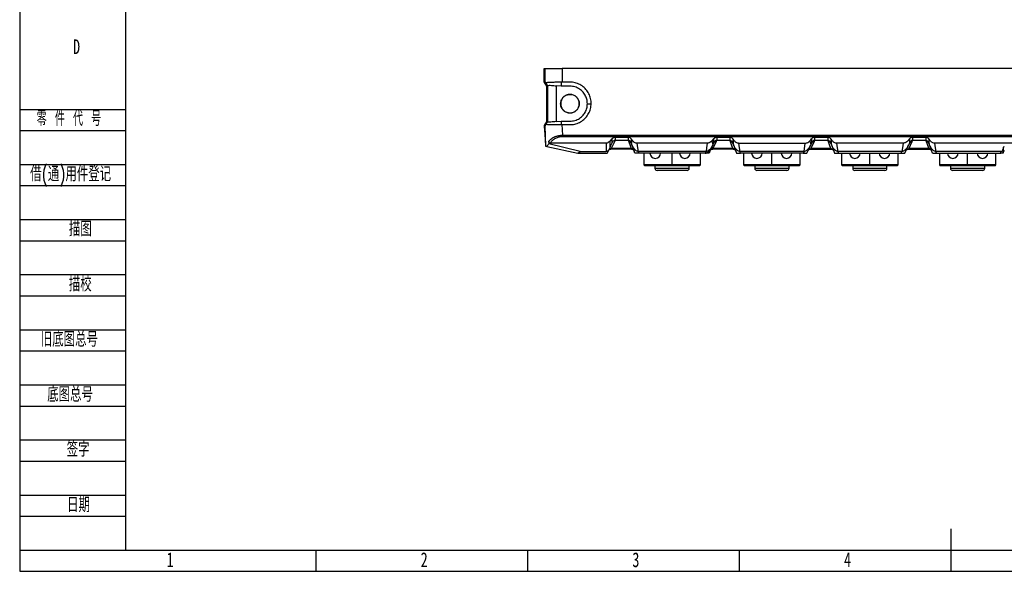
# Model space of a CAD drawing. Header units: millimetres. Extents: x 0 to 1380, y 0 to 297.
# Tile 47 of 60: x 960 to 1193, y 0 to 130. Entities that reach past the tile are written whole.
import ezdxf

# ---------------------------------------------------------------- set-up
doc = ezdxf.new("R2010")
doc.units = ezdxf.units.MM
for name, color, linetype in [('10', 7, 'Continuous'), ('5', 7, 'Continuous'), ('9', 7, 'Continuous')]:
    doc.layers.add(name, color=color, linetype=linetype)
doc.styles.add('SLDTEXTSTYLE0', font='TXT', dxfattribs={"width": 0.7, "bigfont": 'bigfont'})
doc.styles.add('SLDTEXTSTYLE2', font='TXT', dxfattribs={"width": 0.614286, "bigfont": 'bigfont'})
doc.styles.add('SLDTEXTSTYLE4', font='TXT', dxfattribs={"width": 0.7})

msp = doc.modelspace()

# ---------------------------------------------------------------- linework, layer by layer
at = {"color": 7, "linetype": 'Continuous', "lineweight": 25}
for p, q in [((1084.29, 115.47), (1084.29, 118.68)), ((1084.29, 118.68), (1084.53, 118.68)), ((1084.53, 115.53), (1084.53, 118.68)), ((1084.53, 118.68), (1088.53, 118.68)), ((1088.53, 118.68), (1088.53, 115.42)), ((1240.06, 118.68), (1088.53, 118.68)), ((1084.91, 114.47), (1084.29, 115.47)), ((1084.91, 114.47), (1085.14, 114.53)), ((1084.91, 106.21), (1084.91, 114.47)), ((1085.14, 106.15), (1085.14, 114.53)), ((1088.29, 114.46), (1087.14, 114.54)), ((1087.14, 114.54), (1087.14, 106.14)), ((1088.29, 115.42), (1088.29, 114.46)), ((1084.91, 106.21), (1084.29, 105.21)), ((1084.29, 105.21), (1084.32, 104.57)), ((1084.69, 100.3), (1084.52, 105.15)), ((1085.14, 106.15), (1084.91, 106.21)), ((1087.14, 106.14), (1088.29, 106.22)), ((1088.29, 106.22), (1088.29, 105.4)), ((1088.51, 105.4), (1088.6, 102.9)), ((1084.32, 104.57), (1084.45, 104.57)), ((1084.5, 103.59), (1084.58, 101.33)), ((1084.5, 103.59), (1084.58, 101.33)), ((1088.6, 102.9), (1239.99, 102.9)), ((1088.6, 102.55), (1088.6, 102.9)), ((1239.99, 102.55), (1088.6, 102.55)), ((1104.16, 102.4), (1101.05, 102.4)), ((1101.05, 102.4), (1101.05, 101.68)), ((1128.18, 102.4), (1125.06, 102.4)), ((1128.18, 102.4), (1128.18, 101.68)), ((1151.31, 102.4), (1148.19, 102.4)), ((1148.19, 102.4), (1148.19, 101.68)), ((1151.31, 102.4), (1151.31, 101.68)), ((1174.45, 102.4), (1171.33, 102.4)), ((1171.33, 102.4), (1171.33, 101.68)), ((1174.45, 102.4), (1174.45, 101.68)), ((1084.63, 100.31), (1084.69, 100.3)), ((1084.63, 100.31), (1084.63, 100.31)), ((1084.96, 100.24), (1092.29, 98.68)), ((1092.81, 99.08), (1085.38, 100.85)), ((1098.79, 101.02), (1085.74, 101.02)), ((1098.94, 101.02), (1098.79, 101.02)), ((1100.3, 102.06), (1099.79, 101.47)), ((1100.3, 102.06), (1100.3, 101.03)), ((1104.17, 101.68), (1101.05, 101.68)), ((1105.11, 100.46), (1104.95, 100.86)), ((1122.84, 101.02), (1106.21, 101.02)), ((1124.32, 102.06), (1123.9, 101.58)), ((1128.93, 102.01), (1128.93, 100.94)), ((1130.23, 101.02), (1138.1, 101.02)), ((1145.68, 99.08), (1145.97, 101.02)), ((1147.03, 101.58), (1147.27, 100.66)), ((1147.45, 101.03), (1147.28, 100.65)), ((1147.45, 102.06), (1147.45, 101.03)), ((1151.31, 101.68), (1148.19, 101.68)), ((1152.06, 102.01), (1152.06, 100.94)), ((1169.11, 101.02), (1153.36, 101.02)), ((1170.58, 102.06), (1170.17, 101.58)), ((1174.45, 101.68), (1171.33, 101.68)), ((1175.2, 102.01), (1175.2, 100.94)), ((1202.98, 101.02), (1176.49, 101.02)), ((1092.29, 98.68), (1092.81, 99.08)), ((1092.29, 98.68), (1099.22, 98.68)), ((1092.81, 99.08), (1098.79, 99.08)), ((1098.79, 99.08), (1098.95, 99.08)), ((1099.45, 99.17), (1099.22, 98.68)), ((1099.25, 98.68), (1099.22, 98.68)), ((1099.25, 98.68), (1099.25, 98.74)), ((1099.4, 99.07), (1099.47, 99.22)), ((1099.4, 99.07), (1099.4, 99.07)), ((1099.78, 99.89), (1099.45, 99.17)), ((1099.47, 99.22), (1099.59, 99.41)), ((1104.9, 99.65), (1100.09, 99.65)), ((1104.86, 99.73), (1100.15, 99.73)), ((1104.9, 99.66), (1104.9, 99.65)), ((1114.52, 99.08), (1106.53, 99.08)), ((1122.36, 98.68), (1106.67, 98.68)), ((1107.85, 98.68), (1107.85, 95.88)), ((1122.55, 99.08), (1114.52, 99.08)), ((1121.2, 95.88), (1121.2, 98.68)), ((1123.48, 99.22), (1123.6, 99.4)), ((1128.92, 99.65), (1124.11, 99.65)), ((1128.87, 99.73), (1124.16, 99.73)), ((1128.92, 99.65), (1128.91, 99.66)), ((1128.92, 99.65), (1129.12, 99.61)), ((1129.37, 99.44), (1129.57, 99.15)), ((1129.57, 99.15), (1129.61, 99.03)), ((1138.1, 99.08), (1130.54, 99.08)), ((1138.1, 98.68), (1130.68, 98.68)), ((1131.42, 98.68), (1131.42, 95.88)), ((1145.68, 99.08), (1138.1, 99.08)), ((1145.49, 98.68), (1138.1, 98.68)), ((1144.77, 95.88), (1144.77, 98.68)), ((1147.24, 99.65), (1152.05, 99.65)), ((1152.01, 99.73), (1147.3, 99.73)), ((1152.05, 99.65), (1152.05, 99.66)), ((1161.23, 99.08), (1153.67, 99.08)), ((1153.82, 98.68), (1168.63, 98.68)), ((1154.56, 98.68), (1154.56, 95.88)), ((1168.82, 99.08), (1161.23, 99.08)), ((1167.91, 95.88), (1167.91, 98.68)), ((1170.38, 99.65), (1175.19, 99.65)), ((1175.14, 99.73), (1170.43, 99.73)), ((1175.18, 99.66), (1175.19, 99.65)), ((1176.95, 98.68), (1176.81, 99.08)), ((1192.19, 99.08), (1176.81, 99.08)), ((1176.95, 98.68), (1192.19, 98.68)), ((1177.66, 98.68), (1177.66, 95.88)), ((1191.01, 95.88), (1191.01, 98.68)), ((1192.19, 98.68), (1192.19, 99.08)), ((1192.69, 98.68), (1192.19, 98.68)), ((1192.69, 99.8), (1192.69, 99.71)), ((1192.69, 99.71), (1192.69, 98.68)), ((1107.85, 95.88), (1108.05, 95.68)), ((1114.52, 95.88), (1107.85, 95.88)), ((1114.52, 95.68), (1108.05, 95.68)), ((1110.47, 95.68), (1110.47, 95.08)), ((1121.2, 95.88), (1114.52, 95.88)), ((1114.52, 95.68), (1114.52, 95.88)), ((1121, 95.68), (1114.52, 95.68)), ((1118.57, 95.08), (1118.57, 95.68)), ((1121, 95.68), (1121.2, 95.88)), ((1131.42, 95.88), (1131.62, 95.68)), ((1138.1, 95.88), (1131.42, 95.88)), ((1138.1, 95.68), (1131.62, 95.68)), ((1134.05, 95.68), (1134.05, 95.08)), ((1144.77, 95.88), (1138.1, 95.88)), ((1138.1, 95.68), (1138.1, 95.88)), ((1144.57, 95.68), (1138.1, 95.68)), ((1142.15, 95.08), (1142.15, 95.68)), ((1144.57, 95.68), (1144.77, 95.88)), ((1154.56, 95.88), (1154.76, 95.68)), ((1161.23, 95.88), (1154.56, 95.88)), ((1161.23, 95.68), (1154.76, 95.68)), ((1157.18, 95.68), (1157.18, 95.08)), ((1167.91, 95.88), (1161.23, 95.88)), ((1161.23, 95.88), (1161.23, 95.68)), ((1167.71, 95.68), (1161.23, 95.68)), ((1165.28, 95.08), (1165.28, 95.68)), ((1167.71, 95.68), (1167.91, 95.88)), ((1177.66, 95.88), (1177.86, 95.68)), ((1184.33, 95.88), (1177.66, 95.88)), ((1184.33, 95.68), (1177.86, 95.68)), ((1180.28, 95.68), (1180.28, 95.08)), ((1191.01, 95.88), (1184.33, 95.88)), ((1184.33, 95.68), (1184.33, 95.88)), ((1190.81, 95.68), (1184.33, 95.68)), ((1188.38, 95.08), (1188.38, 95.68)), ((1190.81, 95.68), (1191.01, 95.88)), ((1114.52, 94.58), (1110.97, 94.58)), ((1117.39, 95.08), (1114.52, 95.08)), ((1118.07, 94.58), (1114.52, 94.58)), ((1138.1, 94.58), (1134.55, 94.58)), ((1140.96, 95.08), (1138.1, 95.08)), ((1141.65, 94.58), (1138.1, 94.58)), ((1161.23, 94.58), (1157.68, 94.58)), ((1164.1, 95.08), (1161.23, 95.08)), ((1164.78, 94.58), (1161.23, 94.58)), ((1184.33, 94.58), (1180.78, 94.58)), ((1187.2, 95.08), (1184.33, 95.08)), ((1187.88, 94.58), (1184.33, 94.58))]:
    msp.add_line(p, q, dxfattribs=at)
at = {"color": 8, "linetype": 'Continuous', "lineweight": 25}
for p, q in [((1084.5, 103.59), (1084.5, 103.59)), ((1084.58, 101.33), (1084.58, 101.33)), ((1114.52, 95.88), (1114.52, 98.68)), ((1138.1, 95.88), (1138.1, 98.68)), ((1161.23, 95.88), (1161.23, 98.68)), ((1184.33, 95.88), (1184.33, 98.68)), ((1114.52, 95.08), (1110.47, 95.08)), ((1118.57, 95.08), (1117.39, 95.08)), ((1138.1, 95.08), (1134.05, 95.08)), ((1142.15, 95.08), (1140.96, 95.08)), ((1161.23, 95.08), (1157.18, 95.08)), ((1165.28, 95.08), (1164.1, 95.08)), ((1184.33, 95.08), (1180.28, 95.08)), ((1188.38, 95.08), (1187.2, 95.08))]:
    msp.add_line(p, q, dxfattribs=at)
at = {"color": 7, "linetype": 'Continuous', "lineweight": 25, "flags": 128}
for points in [[(1084.29, 115.47), (1084.43, 115.5), (1084.53, 115.53)], [(1094.52, 110.34), (1095.02, 110.34), (1095.41, 110.34)], [(1084.52, 105.15), (1084.4, 105.19), (1084.29, 105.21)], [(1104.16, 102.4), (1104.16, 102), (1104.17, 101.68)], [(1125.06, 102.4), (1125.06, 102), (1125.06, 101.68)], [(1084.96, 100.24), (1084.82, 100.27), (1084.73, 100.29), (1084.69, 100.3)], [(1098.94, 101.02), (1098.94, 99.93), (1098.95, 99.08)], [(1099.79, 101.47), (1099.78, 100.58), (1099.78, 99.89)], [(1100.3, 101.03), (1100.01, 100.39), (1099.78, 99.89)], [(1101.05, 101.68), (1100.55, 100.59), (1100.15, 99.73)], [(1104.17, 101.68), (1104.23, 101.5), (1104.28, 101.36)], [(1104.28, 101.36), (1104.61, 100.45), (1104.86, 99.73)], [(1104.92, 102.01), (1104.91, 101.42), (1104.91, 100.96)], [(1104.95, 100.86), (1104.93, 101.5), (1104.92, 102.01)], [(1105, 100.71), (1104.97, 100.79), (1104.95, 100.86)], [(1105.72, 98.68), (1105.32, 99.82), (1105, 100.71)], [(1106.21, 101.02), (1106.39, 99.93), (1106.53, 99.08)], [(1122.84, 101.02), (1122.67, 99.93), (1122.55, 99.08)], [(1124.14, 100.65), (1123.89, 100.1), (1123.69, 99.66)], [(1123.9, 101.58), (1124.04, 101.06), (1124.14, 100.65)], [(1124.32, 101.05), (1124.22, 100.83), (1124.14, 100.65)], [(1124.91, 101.36), (1124.49, 100.45), (1124.16, 99.73)], [(1124.32, 102.06), (1124.32, 101.49), (1124.32, 101.05)], [(1125.06, 101.68), (1124.97, 101.5), (1124.91, 101.36)], [(1128.18, 101.68), (1126.43, 101.68), (1125.06, 101.68)], [(1128.29, 101.36), (1128.23, 101.54), (1128.18, 101.68)], [(1128.87, 99.73), (1128.55, 100.64), (1128.29, 101.36)], [(1128.96, 100.86), (1128.94, 101.5), (1128.93, 102.01)], [(1128.96, 100.86), (1129.4, 99.64), (1129.74, 98.68)], [(1130.23, 101.02), (1130.4, 99.93), (1130.54, 99.08)], [(1138.1, 101.02), (1142.51, 101.02), (1145.97, 101.02)], [(1146.37, 98.68), (1146.88, 99.79), (1147.28, 100.66)], [(1147.03, 101.58), (1147.27, 101.85), (1147.45, 102.06)], [(1148.05, 101.36), (1147.63, 100.45), (1147.3, 99.73)], [(1148.19, 101.68), (1148.11, 101.5), (1148.05, 101.36)], [(1151.43, 101.36), (1151.36, 101.54), (1151.31, 101.68)], [(1152.01, 99.73), (1151.68, 100.64), (1151.43, 101.36)], [(1152.09, 100.86), (1152.08, 101.5), (1152.06, 102.01)], [(1152.09, 100.86), (1152.53, 99.64), (1152.87, 98.68)], [(1153.36, 101.02), (1153.54, 99.93), (1153.67, 99.08)], [(1169.11, 101.02), (1168.94, 99.93), (1168.82, 99.08)], [(1169.96, 99.66), (1170.21, 100.22), (1170.41, 100.65)], [(1170.58, 101.03), (1170.49, 100.82), (1170.41, 100.65)], [(1171.18, 101.36), (1170.76, 100.45), (1170.43, 99.73)], [(1170.58, 101.81), (1170.58, 101.38), (1170.58, 101.03)], [(1171.33, 101.68), (1171.25, 101.5), (1171.18, 101.36)], [(1174.45, 101.68), (1174.83, 100.59), (1175.14, 99.73)], [(1176.01, 98.68), (1175.57, 99.9), (1175.23, 100.86)], [(1176.49, 101.02), (1176.67, 99.93), (1176.81, 99.08)], [(1106.53, 99.08), (1106.61, 98.86), (1106.67, 98.68)], [(1122.55, 99.08), (1122.44, 98.86), (1122.36, 98.68)], [(1123.69, 99.66), (1123.43, 99.11), (1123.24, 98.68)], [(1130.68, 98.68), (1130.6, 98.9), (1130.54, 99.08)], [(1145.68, 99.08), (1145.57, 98.86), (1145.49, 98.68)], [(1153.67, 99.08), (1153.75, 98.86), (1153.82, 98.68)], [(1168.63, 98.68), (1168.73, 98.9), (1168.82, 99.08)], [(1168.63, 98.68), (1168.63, 98.68), (1168.63, 98.68)], [(1169.5, 98.68), (1169.76, 99.23), (1169.96, 99.66)]]:
    msp.add_lwpolyline(points, dxfattribs=at)
at = {"color": 7, "linetype": 'Continuous', "lineweight": 25}
for centre, radius, start, end in [((1193.03, 99.83), 0.346, 97.4096, 185.8623), ((1110.55, 98.68), 1.25, 180, 270), ((1110.55, 98.68), 1.25, 270, 0), ((1117.55, 98.68), 1.25, 180, 270), ((1117.55, 98.68), 1.25, 270, 0), ((1134.56, 98.68), 1.25, 180, 270), ((1134.56, 98.68), 1.25, 270, 0), ((1141.56, 98.68), 1.25, 180, 270), ((1141.56, 98.68), 1.25, 270, 0), ((1157.7, 98.68), 1.25, 180, 270), ((1157.7, 98.68), 1.25, 270, 0), ((1164.7, 98.68), 1.25, 180, 270), ((1164.7, 98.68), 1.25, 270, 0), ((1180.83, 98.68), 1.25, 180, 270), ((1180.83, 98.68), 1.25, 270, 0), ((1187.83, 98.68), 1.25, 180, 270), ((1187.83, 98.68), 1.25, 270, 0), ((1110.97, 95.08), 0.5, 180, 270), ((1118.07, 95.08), 0.5, 270, 0), ((1134.55, 95.08), 0.5, 180, 270), ((1141.65, 95.08), 0.5, 270, 0), ((1157.68, 95.08), 0.5, 180, 270), ((1164.78, 95.08), 0.5, 270, 0), ((1180.78, 95.08), 0.5, 180, 270), ((1187.88, 95.08), 0.5, 270, 0)]:
    msp.add_arc(centre, radius, start, end, dxfattribs=at)
for centre, major_axis, ratio, start_param, end_param in [((1088.52, 109.06), (-4, 6.47), 0.009188, 5.98979, 6.28058), ((1088.32, 111.28), (3.79, 6.13), 0.009692, 3.144534, 3.479925), ((1084.48, 103.57), (-0.035, 1), 0.017444, 4.729233, 6.282576), ((1084.48, 103.57), (-0.035, 1), 0.017444, 4.729233, 6.282576), ((1084.6, 101.34), (-0.04, 1.03), 0.016937, 1.583644, 3.137368), ((1084.59, 101.34), (-0.04, 1.03), 0.016937, 1.583644, 3.137368), ((1089.66, 72.14), (-1.75, 50.42), 0.079282, 0.947588, 0.962346), ((1192.19, 99.71), (0, 0.63), 0.794063, 3.141593, 4.712389)]:
    msp.add_ellipse(centre, major_axis=major_axis, ratio=ratio, start_param=start_param, end_param=end_param, dxfattribs=at)
for points, knots in [([(1088.29, 115.42), (1088.19, 115.42), (1088.09, 115.41), (1087.89, 115.41), (1087.8, 115.41), (1087.5, 115.4), (1087.31, 115.4), (1086.93, 115.39), (1086.75, 115.38), (1086.4, 115.37), (1086.23, 115.37), (1085.92, 115.36), (1085.77, 115.35), (1085.49, 115.34), (1085.36, 115.33), (1085.13, 115.32), (1085.03, 115.31), (1084.85, 115.29), (1084.78, 115.28), (1084.72, 115.27)], [0, 0, 0, 0, 0.0625, 0.0625, 0.125, 0.125, 0.25, 0.25, 0.375, 0.375, 0.5, 0.5, 0.625, 0.625, 0.75, 0.75, 0.875, 0.875, 1, 1, 1, 1]), ([(1085.14, 114.53), (1085.06, 114.67), (1084.92, 114.91), (1084.78, 115.16), (1084.72, 115.27)], [0, 0, 0, 0, 0.560002, 1, 1, 1, 1]), ([(1085.14, 114.53), (1085.16, 114.58), (1085.2, 114.66), (1085.52, 114.69), (1085.99, 114.67), (1086.56, 114.62), (1086.96, 114.57), (1087.14, 114.54)], [0, 0, 0, 0, 0.203046, 0.405944, 0.612443, 0.824123, 1, 1, 1, 1]), ([(1085.14, 114.53), (1085.14, 114.53), (1085.14, 114.53), (1085.14, 114.53), (1085.14, 114.53)], [0, 0, 0, 0, 0.559552, 1, 1, 1, 1]), ([(1088.53, 115.42), (1088.48, 115.42), (1088.41, 115.42), (1088.33, 115.42), (1088.29, 115.42)], [0, 0, 0, 0, 0.5599513, 1, 1, 1, 1]), ([(1094.52, 110.34), (1094.49, 110.7), (1094.44, 111.41), (1094.01, 112.41), (1093.34, 113.3), (1092.41, 114), (1091.27, 114.44), (1089.88, 114.47), (1088.89, 114.47), (1088.29, 114.46)], [0, 0, 0, 0, 0.124829, 0.249659, 0.374489, 0.51358, 0.652671, 0.791907, 1, 1, 1, 1]), ([(1095.41, 110.34), (1095.41, 110.75), (1095.37, 111.15), (1095.23, 111.75), (1095.17, 111.95), (1095.03, 112.33), (1094.95, 112.52), (1094.76, 112.88), (1094.66, 113.05), (1094.43, 113.39), (1094.3, 113.55), (1093.9, 114.01), (1093.6, 114.28), (1093.09, 114.64), (1092.92, 114.74), (1092.56, 114.93), (1092.37, 115.02), (1091.81, 115.23), (1091.4, 115.33), (1090.79, 115.41), (1090.59, 115.42), (1090.17, 115.42), (1089.97, 115.42), (1089.35, 115.42), (1088.94, 115.42), (1088.53, 115.42)], [0, 0, 0, 0, 0.125, 0.125, 0.1875, 0.1875, 0.25, 0.25, 0.3125, 0.3125, 0.375, 0.375, 0.5, 0.5, 0.5625, 0.5625, 0.625, 0.625, 0.75, 0.75, 0.8125, 0.8125, 0.875, 0.875, 1, 1, 1, 1]), ([(1089.71, 108.25), (1089.95, 108.19), (1090.44, 108.09), (1091.18, 108.24), (1091.83, 108.62), (1092.32, 109.19), (1092.59, 109.89), (1092.62, 110.65), (1092.39, 111.36), (1091.94, 111.97), (1091.31, 112.39), (1090.58, 112.58), (1089.83, 112.51), (1089.14, 112.2), (1088.6, 111.69), (1088.25, 111.02), (1088.15, 110.27), (1088.3, 109.53), (1088.69, 108.88), (1089.19, 108.45), (1089.57, 108.3), (1089.71, 108.25)], [0, 0, 0, 0, 0.053647, 0.107301, 0.160996, 0.214647, 0.26828, 0.321919, 0.375589, 0.429351, 0.483118, 0.536818, 0.590472, 0.644109, 0.697743, 0.751409, 0.80516, 0.858934, 0.91264, 0.966298, 1, 1, 1, 1]), ([(1090.16, 112.52), (1090.31, 112.53), (1090.45, 112.53), (1090.73, 112.51), (1090.88, 112.48), (1091.15, 112.4), (1091.28, 112.35), (1091.54, 112.21), (1091.66, 112.13), (1091.99, 111.86), (1092.18, 111.64), (1092.45, 111.14), (1092.54, 110.86), (1092.59, 110.43), (1092.59, 110.29), (1092.56, 110), (1092.54, 109.86), (1092.45, 109.59), (1092.4, 109.45), (1092.27, 109.2), (1092.19, 109.08), (1092.01, 108.85), (1091.91, 108.75), (1091.69, 108.57), (1091.57, 108.49), (1091.32, 108.35), (1091.18, 108.29), (1090.91, 108.21), (1090.77, 108.18), (1090.48, 108.15), (1090.34, 108.15), (1090.06, 108.17), (1089.91, 108.2), (1089.5, 108.32), (1089.24, 108.46), (1088.91, 108.72), (1088.8, 108.83), (1088.62, 109.05), (1088.54, 109.16), (1088.4, 109.42), (1088.35, 109.55), (1088.26, 109.82), (1088.23, 109.96), (1088.2, 110.25), (1088.2, 110.39), (1088.23, 110.68), (1088.25, 110.82), (1088.33, 111.1), (1088.39, 111.23), (1088.52, 111.48), (1088.6, 111.6), (1088.78, 111.83), (1088.88, 111.93), (1089.1, 112.11), (1089.22, 112.19), (1089.59, 112.4), (1089.87, 112.49), (1090.16, 112.52)], [0, 0, 0, 0, 0.03125, 0.03125, 0.0625, 0.0625, 0.09375, 0.09375, 0.125, 0.125, 0.1875, 0.1875, 0.25, 0.25, 0.28125, 0.28125, 0.3125, 0.3125, 0.34375, 0.34375, 0.375, 0.375, 0.40625, 0.40625, 0.4375, 0.4375, 0.46875, 0.46875, 0.5, 0.5, 0.53125, 0.53125, 0.5625, 0.5625, 0.625, 0.625, 0.65625, 0.65625, 0.6875, 0.6875, 0.71875, 0.71875, 0.75, 0.75, 0.78125, 0.78125, 0.8125, 0.8125, 0.84375, 0.84375, 0.875, 0.875, 0.90625, 0.90625, 0.9375, 0.9375, 1, 1, 1, 1]), ([(1088.29, 106.22), (1088.89, 106.21), (1089.88, 106.21), (1091.27, 106.24), (1092.41, 106.68), (1093.34, 107.38), (1094.01, 108.27), (1094.44, 109.27), (1094.49, 109.98), (1094.52, 110.34)], [0, 0, 0, 0, 0.208086, 0.347322, 0.486412, 0.625511, 0.750338, 0.875172, 1, 1, 1, 1]), ([(1088.51, 105.4), (1088.91, 105.4), (1089.32, 105.4), (1089.92, 105.4), (1090.12, 105.4), (1090.52, 105.4), (1090.72, 105.4), (1091.32, 105.47), (1091.72, 105.56), (1092.48, 105.83), (1092.84, 106.02), (1093.52, 106.47), (1093.82, 106.73), (1094.23, 107.18), (1094.36, 107.34), (1094.6, 107.67), (1094.7, 107.84), (1094.89, 108.19), (1094.98, 108.37), (1095.13, 108.75), (1095.19, 108.95), (1095.35, 109.53), (1095.4, 109.93), (1095.41, 110.34)], [0, 0, 0, 0, 0.125, 0.125, 0.1875, 0.1875, 0.25, 0.25, 0.375, 0.375, 0.5, 0.5, 0.625, 0.625, 0.6875, 0.6875, 0.75, 0.75, 0.8125, 0.8125, 0.875, 0.875, 1, 1, 1, 1]), ([(1084.76, 105.49), (1084.83, 105.61), (1084.96, 105.83), (1085.08, 106.05), (1085.14, 106.15)], [0, 0, 0, 0, 0.559994, 1, 1, 1, 1]), ([(1084.76, 105.49), (1084.87, 105.48), (1085.08, 105.47), (1085.68, 105.45), (1086.61, 105.43), (1087.6, 105.41), (1088.17, 105.4), (1088.29, 105.4)], [0, 0, 0, 0, 0.170467, 0.34093, 0.630734, 0.920444, 1, 1, 1, 1]), ([(1085.14, 106.15), (1085.14, 106.15), (1085.14, 106.15), (1085.14, 106.15), (1085.14, 106.15)], [0, 0, 0, 0, 0.5595736, 1, 1, 1, 1]), ([(1087.14, 106.14), (1086.91, 106.11), (1086.47, 106.05), (1085.87, 106), (1085.42, 105.99), (1085.18, 106.03), (1085.15, 106.11), (1085.14, 106.15)], [0, 0, 0, 0, 0.216402, 0.432886, 0.647445, 0.85842, 1, 1, 1, 1]), ([(1088.29, 105.4), (1088.33, 105.4), (1088.41, 105.4), (1088.48, 105.4), (1088.51, 105.4)], [0, 0, 0, 0, 0.559973, 1, 1, 1, 1]), ([(1085.39, 101.46), (1085.43, 101.5), (1085.5, 101.59), (1085.62, 101.72), (1085.75, 101.83), (1085.88, 101.95), (1086.02, 102.06), (1086.16, 102.16), (1086.3, 102.25), (1086.45, 102.34), (1086.61, 102.42), (1086.76, 102.5), (1086.92, 102.56), (1087.09, 102.63), (1087.25, 102.68), (1087.42, 102.73), (1087.59, 102.78), (1087.75, 102.81), (1087.92, 102.84), (1088.09, 102.87), (1088.26, 102.88), (1088.43, 102.89), (1088.54, 102.9), (1088.6, 102.9)], [0, 0, 0, 0, 0.057271, 0.113358, 0.168286, 0.222084, 0.274781, 0.326406, 0.376993, 0.426577, 0.475195, 0.522886, 0.569692, 0.615657, 0.660828, 0.705254, 0.748986, 0.792078, 0.834587, 0.876572, 0.918093, 0.959214, 1, 1, 1, 1]), ([(1088.6, 102.55), (1088.55, 102.55), (1088.46, 102.55), (1088.31, 102.54), (1088.17, 102.53), (1088.03, 102.51), (1087.89, 102.48), (1087.65, 102.43), (1087.33, 102.33), (1086.95, 102.15), (1086.59, 101.92), (1086.3, 101.69), (1086.07, 101.46), (1085.89, 101.25), (1085.79, 101.1), (1085.74, 101.02)], [0, 0, 0, 0, 0.037508, 0.074909, 0.112329, 0.149896, 0.187737, 0.225975, 0.342246, 0.462845, 0.588427, 0.719852, 0.810768, 0.903973, 1, 1, 1, 1]), ([(1101.05, 102.4), (1100.95, 102.39), (1100.76, 102.37), (1100.5, 102.25), (1100.38, 102.13), (1100.3, 102.06)], [0, 0, 0, 0, 0.313479, 0.597446, 1, 1, 1, 1]), ([(1104.92, 102.01), (1104.88, 102.06), (1104.8, 102.16), (1104.62, 102.29), (1104.41, 102.38), (1104.25, 102.39), (1104.16, 102.4)], [0, 0, 0, 0, 0.249786, 0.517169, 0.747732, 1, 1, 1, 1]), ([(1125.06, 102.4), (1124.96, 102.39), (1124.78, 102.37), (1124.51, 102.25), (1124.39, 102.13), (1124.32, 102.06)], [0, 0, 0, 0, 0.313482, 0.597423, 1, 1, 1, 1]), ([(1128.93, 102.01), (1128.89, 102.06), (1128.81, 102.16), (1128.63, 102.29), (1128.42, 102.38), (1128.26, 102.39), (1128.18, 102.4)], [0, 0, 0, 0, 0.249797, 0.517176, 0.747735, 1, 1, 1, 1]), ([(1148.19, 102.4), (1148.1, 102.39), (1147.91, 102.37), (1147.65, 102.25), (1147.52, 102.13), (1147.45, 102.06)], [0, 0, 0, 0, 0.3134881, 0.5974355, 1, 1, 1, 1]), ([(1152.06, 102.01), (1152.03, 102.06), (1151.94, 102.16), (1151.77, 102.29), (1151.56, 102.38), (1151.39, 102.39), (1151.31, 102.4)], [0, 0, 0, 0, 0.249804, 0.517168, 0.747759, 1, 1, 1, 1]), ([(1171.33, 102.4), (1171.23, 102.39), (1171.05, 102.37), (1170.78, 102.25), (1170.66, 102.13), (1170.58, 102.06)], [0, 0, 0, 0, 0.31348, 0.597446, 1, 1, 1, 1]), ([(1175.2, 102.01), (1175.16, 102.06), (1175.08, 102.16), (1174.9, 102.29), (1174.69, 102.38), (1174.53, 102.39), (1174.45, 102.4)], [0, 0, 0, 0, 0.249805, 0.517171, 0.747745, 1, 1, 1, 1]), ([(1085.38, 100.85), (1085.3, 100.75), (1085.13, 100.56), (1085.02, 100.35), (1084.96, 100.24)], [0, 0, 0, 0, 0.496746, 1, 1, 1, 1]), ([(1085.74, 101.02), (1085.7, 101.02), (1085.63, 101.03), (1085.53, 101.08), (1085.46, 101.17), (1085.4, 101.3), (1085.4, 101.4), (1085.39, 101.46)], [0, 0, 0, 0, 0.170264, 0.34133, 0.501464, 0.721637, 1, 1, 1, 1]), ([(1099.79, 101.47), (1099.68, 101.36), (1099.52, 101.2), (1099.21, 101.05), (1099.03, 101.03), (1098.94, 101.02)], [0, 0, 0, 0, 0.522381, 0.7502, 1, 1, 1, 1]), ([(1101.05, 101.68), (1101, 101.68), (1100.88, 101.66), (1100.68, 101.55), (1100.47, 101.34), (1100.36, 101.15), (1100.3, 101.03)], [0, 0, 0, 0, 0.134728, 0.314541, 0.617696, 1, 1, 1, 1]), ([(1104.91, 100.96), (1104.88, 101.04), (1104.79, 101.26), (1104.6, 101.51), (1104.37, 101.64), (1104.25, 101.68), (1104.18, 101.68), (1104.17, 101.68)], [0, 0, 0, 0, 0.268188, 0.685428, 0.833715, 0.957212, 1, 1, 1, 1]), ([(1104.96, 100.82), (1104.95, 100.86), (1104.92, 100.91), (1104.88, 100.99), (1104.84, 101.06), (1104.8, 101.11), (1104.76, 101.14), (1104.74, 101.17), (1104.72, 101.19), (1104.66, 101.23), (1104.57, 101.3), (1104.42, 101.35), (1104.33, 101.36), (1104.28, 101.36)], [0, 0, 0, 0, 0.108327, 0.20444, 0.287462, 0.356975, 0.412866, 0.455196, 0.484093, 0.499685, 0.684115, 0.850709, 1, 1, 1, 1]), ([(1104.95, 100.86), (1104.94, 100.88), (1104.93, 100.91), (1104.92, 100.94), (1104.91, 100.96)], [0, 0, 0, 0, 0.559987, 1, 1, 1, 1]), ([(1106.21, 101.02), (1106.06, 101.04), (1105.79, 101.09), (1105.49, 101.28), (1105.18, 101.58), (1105.02, 101.83), (1104.92, 102.01)], [0, 0, 0, 0, 0.218185, 0.412261, 0.593032, 1, 1, 1, 1]), ([(1106.53, 99.08), (1106.45, 99.09), (1106.27, 99.11), (1105.94, 99.29), (1105.49, 99.72), (1105.26, 100.17), (1105.11, 100.46)], [0, 0, 0, 0, 0.101151, 0.243674, 0.509257, 1, 1, 1, 1]), ([(1124.14, 100.65), (1124.06, 100.48), (1123.98, 100.32), (1123.78, 100), (1123.68, 99.84), (1123.43, 99.55), (1123.29, 99.41), (1123.04, 99.23), (1122.95, 99.18), (1122.76, 99.1), (1122.66, 99.08), (1122.55, 99.08)], [0, 0, 0, 0, 0.25, 0.25, 0.5, 0.5, 0.75, 0.75, 0.875, 0.875, 1, 1, 1, 1]), ([(1123.9, 101.58), (1123.76, 101.44), (1123.56, 101.25), (1123.17, 101.06), (1122.95, 101.03), (1122.84, 101.02)], [0, 0, 0, 0, 0.5224198, 0.7502707, 1, 1, 1, 1]), ([(1124.91, 101.36), (1124.88, 101.36), (1124.83, 101.36), (1124.75, 101.34), (1124.67, 101.32), (1124.59, 101.28), (1124.51, 101.23), (1124.43, 101.16), (1124.35, 101.07), (1124.29, 100.98), (1124.26, 100.91), (1124.25, 100.89)], [0, 0, 0, 0, 0.087194, 0.180604, 0.28044, 0.3868, 0.499611, 0.610653, 0.749706, 0.931459, 1, 1, 1, 1]), ([(1125.06, 101.68), (1125, 101.67), (1124.87, 101.66), (1124.66, 101.53), (1124.46, 101.32), (1124.37, 101.14), (1124.32, 101.05)], [0, 0, 0, 0, 0.158572, 0.356337, 0.690413, 1, 1, 1, 1]), ([(1128.93, 100.94), (1128.9, 101.03), (1128.81, 101.23), (1128.64, 101.46), (1128.44, 101.62), (1128.29, 101.68), (1128.2, 101.68), (1128.18, 101.68)], [0, 0, 0, 0, 0.264572, 0.61945, 0.779547, 0.941302, 1, 1, 1, 1]), ([(1128.98, 100.81), (1128.97, 100.84), (1128.95, 100.89), (1128.89, 101), (1128.82, 101.1), (1128.71, 101.21), (1128.58, 101.29), (1128.44, 101.35), (1128.34, 101.36), (1128.29, 101.36)], [0, 0, 0, 0, 0.07233, 0.199837, 0.370289, 0.499665, 0.684505, 0.851084, 1, 1, 1, 1]), ([(1130.23, 101.02), (1130.08, 101.04), (1129.8, 101.09), (1129.5, 101.28), (1129.19, 101.58), (1129.04, 101.83), (1128.93, 102.01)], [0, 0, 0, 0, 0.218186, 0.412263, 0.593036, 1, 1, 1, 1]), ([(1128.93, 100.94), (1128.94, 100.93), (1128.95, 100.9), (1128.96, 100.87), (1128.96, 100.86)], [0, 0, 0, 0, 0.560031, 1, 1, 1, 1]), ([(1130.54, 99.08), (1130.46, 99.09), (1130.28, 99.11), (1129.95, 99.29), (1129.46, 99.77), (1129.15, 100.35), (1128.99, 100.79), (1128.96, 100.86)], [0, 0, 0, 0, 0.0827815, 0.1994678, 0.4169831, 0.9001232, 1, 1, 1, 1]), ([(1147.28, 100.65), (1147.13, 100.38), (1146.89, 99.9), (1146.44, 99.41), (1146.09, 99.17), (1145.85, 99.09), (1145.72, 99.08), (1145.68, 99.08)], [0, 0, 0, 0, 0.418666, 0.709426, 0.843267, 0.949549, 1, 1, 1, 1]), ([(1145.97, 101.02), (1146.09, 101.02), (1146.2, 101.04), (1146.41, 101.11), (1146.51, 101.16), (1146.77, 101.31), (1146.92, 101.44), (1147.03, 101.58)], [0, 0, 0, 0, 0.25, 0.25, 0.5, 0.5, 1, 1, 1, 1]), ([(1148.05, 101.36), (1148.02, 101.36), (1147.97, 101.36), (1147.89, 101.34), (1147.81, 101.32), (1147.73, 101.27), (1147.65, 101.22), (1147.57, 101.15), (1147.48, 101.06), (1147.42, 100.97), (1147.39, 100.9), (1147.38, 100.88)], [0, 0, 0, 0, 0.086905, 0.180146, 0.279961, 0.386465, 0.499601, 0.610653, 0.749724, 0.929426, 1, 1, 1, 1]), ([(1148.19, 101.68), (1148.15, 101.68), (1148.03, 101.66), (1147.83, 101.56), (1147.62, 101.35), (1147.51, 101.15), (1147.45, 101.03)], [0, 0, 0, 0, 0.131963, 0.30987, 0.609464, 1, 1, 1, 1]), ([(1152.06, 100.94), (1152.03, 101.03), (1151.95, 101.23), (1151.78, 101.46), (1151.57, 101.62), (1151.42, 101.68), (1151.33, 101.68), (1151.31, 101.68)], [0, 0, 0, 0, 0.264567, 0.61945, 0.779568, 0.941326, 1, 1, 1, 1]), ([(1152.11, 100.81), (1152.1, 100.84), (1152.08, 100.89), (1152.03, 101), (1151.95, 101.1), (1151.84, 101.21), (1151.72, 101.29), (1151.57, 101.35), (1151.47, 101.36), (1151.43, 101.36)], [0, 0, 0, 0, 0.07233, 0.199837, 0.370289, 0.499665, 0.684505, 0.851084, 1, 1, 1, 1]), ([(1153.36, 101.02), (1153.21, 101.04), (1152.93, 101.09), (1152.64, 101.28), (1152.33, 101.58), (1152.17, 101.83), (1152.06, 102.01)], [0, 0, 0, 0, 0.218197, 0.412271, 0.593042, 1, 1, 1, 1]), ([(1152.06, 100.94), (1152.07, 100.93), (1152.08, 100.9), (1152.09, 100.87), (1152.09, 100.86)], [0, 0, 0, 0, 0.559982, 1, 1, 1, 1]), ([(1153.67, 99.08), (1153.59, 99.09), (1153.38, 99.11), (1153.03, 99.33), (1152.66, 99.72), (1152.33, 100.26), (1152.17, 100.66), (1152.09, 100.86)], [0, 0, 0, 0, 0.09498, 0.222359, 0.464663, 0.729397, 1, 1, 1, 1]), ([(1170.41, 100.65), (1170.27, 100.37), (1170.02, 99.9), (1169.58, 99.41), (1169.22, 99.18), (1168.99, 99.09), (1168.86, 99.08), (1168.82, 99.08)], [0, 0, 0, 0, 0.4206, 0.709615, 0.843128, 0.950499, 1, 1, 1, 1]), ([(1170.17, 101.58), (1170.03, 101.44), (1169.83, 101.25), (1169.44, 101.06), (1169.22, 101.03), (1169.11, 101.02)], [0, 0, 0, 0, 0.522381, 0.750218, 1, 1, 1, 1]), ([(1171.18, 101.36), (1171.16, 101.36), (1171.1, 101.36), (1171.02, 101.34), (1170.94, 101.32), (1170.86, 101.27), (1170.78, 101.22), (1170.7, 101.15), (1170.62, 101.06), (1170.56, 100.97), (1170.52, 100.9), (1170.52, 100.88)], [0, 0, 0, 0, 0.086919, 0.180175, 0.280002, 0.386517, 0.499664, 0.610725, 0.749767, 0.929399, 1, 1, 1, 1]), ([(1171.33, 101.68), (1171.28, 101.68), (1171.16, 101.66), (1170.97, 101.56), (1170.75, 101.35), (1170.64, 101.15), (1170.58, 101.03)], [0, 0, 0, 0, 0.131972, 0.309849, 0.609397, 1, 1, 1, 1]), ([(1175.2, 100.94), (1175.16, 101.03), (1175.07, 101.26), (1174.87, 101.51), (1174.65, 101.64), (1174.53, 101.68), (1174.46, 101.68), (1174.45, 101.68)], [0, 0, 0, 0, 0.283278, 0.689521, 0.835736, 0.95668, 1, 1, 1, 1]), ([(1176.49, 101.02), (1176.37, 101.04), (1176.13, 101.07), (1175.81, 101.25), (1175.48, 101.55), (1175.31, 101.83), (1175.2, 102.01)], [0, 0, 0, 0, 0.1857903, 0.3527429, 0.5933008, 1, 1, 1, 1]), ([(1175.2, 100.94), (1175.2, 100.93), (1175.21, 100.9), (1175.22, 100.87), (1175.23, 100.86)], [0, 0, 0, 0, 0.5600682, 1, 1, 1, 1]), ([(1176.81, 99.08), (1176.69, 99.08), (1176.58, 99.11), (1176.38, 99.2), (1176.28, 99.26), (1176.03, 99.46), (1175.89, 99.62), (1175.65, 99.96), (1175.55, 100.13), (1175.37, 100.49), (1175.3, 100.67), (1175.23, 100.86)], [0, 0, 0, 0, 0.125, 0.125, 0.25, 0.25, 0.5, 0.5, 0.75, 0.75, 1, 1, 1, 1]), ([(1099.45, 99.17), (1099.37, 99.15), (1099.3, 99.12), (1099.13, 99.09), (1099.04, 99.08), (1098.95, 99.08)], [0, 0, 0, 0, 0.5, 0.5, 1, 1, 1, 1]), ([(1100.15, 99.73), (1100.03, 99.74), (1099.9, 99.71), (1099.67, 99.57), (1099.58, 99.46), (1099.53, 99.35)], [0, 0, 0, 0, 0.5, 0.5, 1, 1, 1, 1]), ([(1099.58, 99.39), (1099.61, 99.43), (1099.68, 99.51), (1099.81, 99.59), (1099.95, 99.64), (1100.05, 99.65), (1100.1, 99.66)], [0, 0, 0, 0, 0.261055, 0.517005, 0.764024, 1, 1, 1, 1]), ([(1099.58, 99.4), (1099.59, 99.4), (1099.63, 99.47), (1099.75, 99.56), (1099.92, 99.64), (1100.04, 99.65), (1100.09, 99.65)], [0, 0, 0, 0, 0.029356, 0.421174, 0.718195, 1, 1, 1, 1]), ([(1099.78, 99.57), (1099.83, 99.59), (1099.93, 99.64), (1100.04, 99.65), (1100.09, 99.65)], [0, 0, 0, 0, 0.492357, 1, 1, 1, 1]), ([(1100.15, 99.73), (1100.14, 99.72), (1100.13, 99.7), (1100.11, 99.68), (1100.1, 99.66), (1100.09, 99.65), (1100.09, 99.65), (1100.09, 99.65)], [0, 0, 0, 0, 0.2076892, 0.4106786, 0.6097889, 0.8059157, 1, 1, 1, 1]), ([(1105.51, 99.27), (1105.47, 99.4), (1105.38, 99.53), (1105.14, 99.7), (1104.99, 99.74), (1104.86, 99.73)], [0, 0, 0, 0, 0.5, 0.5, 1, 1, 1, 1]), ([(1104.9, 99.66), (1104.95, 99.65), (1105.06, 99.64), (1105.21, 99.58), (1105.35, 99.48), (1105.42, 99.39), (1105.45, 99.35)], [0, 0, 0, 0, 0.2338621, 0.4807026, 0.7377284, 1, 1, 1, 1]), ([(1105.56, 99.15), (1105.51, 99.29), (1105.42, 99.42), (1105.18, 99.6), (1105.04, 99.65), (1104.9, 99.65)], [0, 0, 0, 0, 0.5, 0.5, 1, 1, 1, 1]), ([(1104.91, 99.65), (1105.04, 99.65), (1105.18, 99.6), (1105.42, 99.42), (1105.51, 99.29), (1105.56, 99.15)], [0, 0, 0, 0, 0.5, 0.5, 1, 1, 1, 1]), ([(1106.67, 98.68), (1106.59, 98.68), (1106.42, 98.68), (1106.19, 98.68), (1105.95, 98.68), (1105.76, 98.68), (1105.74, 98.68), (1105.72, 98.68)], [0, 0, 0, 0, 0.109701, 0.219046, 0.369689, 0.634252, 1, 1, 1, 1]), ([(1122.36, 98.68), (1122.4, 98.68), (1122.47, 98.68), (1122.57, 98.7), (1122.68, 98.73), (1122.82, 98.77), (1122.98, 98.85), (1123.16, 98.97), (1123.32, 99.12), (1123.48, 99.3), (1123.61, 99.49), (1123.67, 99.62), (1123.69, 99.66)], [0, 0, 0, 0, 0.059016, 0.120304, 0.183945, 0.249997, 0.367632, 0.499841, 0.610366, 0.749849, 0.924812, 1, 1, 1, 1]), ([(1122.36, 98.68), (1122.36, 98.68), (1122.36, 98.68), (1122.36, 98.68), (1122.36, 98.68)], [0, 0, 0, 0, 0.546957, 1, 1, 1, 1]), ([(1123.24, 98.68), (1123.24, 98.68), (1123.23, 98.68), (1123.18, 98.68), (1123.14, 98.68), (1123.02, 98.68), (1122.94, 98.68), (1122.76, 98.68), (1122.69, 98.68), (1122.53, 98.68), (1122.45, 98.68), (1122.36, 98.68)], [0, 0, 0, 0, 0.25, 0.25, 0.5, 0.5, 0.75, 0.75, 0.875, 0.875, 1, 1, 1, 1]), ([(1124.16, 99.73), (1124.04, 99.74), (1123.91, 99.71), (1123.68, 99.57), (1123.59, 99.46), (1123.54, 99.34)], [0, 0, 0, 0, 0.5, 0.5, 1, 1, 1, 1]), ([(1123.59, 99.39), (1123.63, 99.43), (1123.7, 99.51), (1123.83, 99.59), (1123.97, 99.64), (1124.06, 99.65), (1124.11, 99.66)], [0, 0, 0, 0, 0.260692, 0.516593, 0.763788, 1, 1, 1, 1]), ([(1123.6, 99.4), (1123.6, 99.4), (1123.65, 99.47), (1123.77, 99.56), (1123.94, 99.64), (1124.05, 99.65), (1124.11, 99.65)], [0, 0, 0, 0, 0.0287744, 0.4208275, 0.7180259, 1, 1, 1, 1]), ([(1129.52, 99.28), (1129.48, 99.41), (1129.39, 99.54), (1129.15, 99.7), (1129, 99.74), (1128.87, 99.73)], [0, 0, 0, 0, 0.5, 0.5, 1, 1, 1, 1]), ([(1128.92, 99.66), (1128.97, 99.65), (1129.07, 99.64), (1129.22, 99.58), (1129.36, 99.48), (1129.43, 99.39), (1129.47, 99.35)], [0, 0, 0, 0, 0.233685, 0.480343, 0.737403, 1, 1, 1, 1]), ([(1129.46, 99.36), (1129.46, 99.36), (1129.42, 99.44), (1129.29, 99.54), (1129.1, 99.63), (1128.98, 99.64), (1128.92, 99.65)], [0, 0, 0, 0, 0.027601, 0.422403, 0.720107, 1, 1, 1, 1]), ([(1129.74, 98.68), (1129.74, 98.68), (1129.76, 98.68), (1129.88, 98.68), (1130.09, 98.68), (1130.39, 98.68), (1130.58, 98.68), (1130.68, 98.68)], [0, 0, 0, 0, 0.245993, 0.492595, 0.741399, 0.869371, 1, 1, 1, 1]), ([(1145.49, 98.68), (1145.58, 98.68), (1145.66, 98.68), (1145.82, 98.68), (1145.89, 98.68), (1146.07, 98.68), (1146.16, 98.68), (1146.28, 98.68), (1146.31, 98.68), (1146.36, 98.68), (1146.37, 98.68), (1146.37, 98.68)], [0, 0, 0, 0, 0.125, 0.125, 0.25, 0.25, 0.5, 0.5, 0.75, 0.75, 1, 1, 1, 1]), ([(1146.62, 99.22), (1146.67, 99.34), (1146.76, 99.46), (1146.99, 99.61), (1147.12, 99.65), (1147.24, 99.65)], [0, 0, 0, 0, 0.5, 0.5, 1, 1, 1, 1]), ([(1146.68, 99.35), (1146.73, 99.46), (1146.82, 99.57), (1147.04, 99.71), (1147.18, 99.74), (1147.3, 99.73)], [0, 0, 0, 0, 0.5, 0.5, 1, 1, 1, 1]), ([(1146.73, 99.39), (1146.76, 99.43), (1146.83, 99.51), (1146.96, 99.59), (1147.1, 99.64), (1147.2, 99.65), (1147.25, 99.66)], [0, 0, 0, 0, 0.261079, 0.516978, 0.763987, 1, 1, 1, 1]), ([(1147.3, 99.73), (1147.29, 99.72), (1147.28, 99.7), (1147.26, 99.68), (1147.25, 99.66), (1147.24, 99.65), (1147.24, 99.65), (1147.24, 99.65)], [0, 0, 0, 0, 0.2076985, 0.4106926, 0.6098029, 0.805925, 1, 1, 1, 1]), ([(1152.66, 99.28), (1152.61, 99.41), (1152.52, 99.54), (1152.28, 99.7), (1152.14, 99.74), (1152.01, 99.73)], [0, 0, 0, 0, 0.5, 0.5, 1, 1, 1, 1]), ([(1152.05, 99.66), (1152.1, 99.65), (1152.21, 99.64), (1152.36, 99.58), (1152.5, 99.48), (1152.57, 99.39), (1152.6, 99.35)], [0, 0, 0, 0, 0.233682, 0.480379, 0.737436, 1, 1, 1, 1]), ([(1152.59, 99.36), (1152.59, 99.36), (1152.55, 99.44), (1152.42, 99.54), (1152.24, 99.63), (1152.11, 99.64), (1152.05, 99.65)], [0, 0, 0, 0, 0.027578, 0.422372, 0.720113, 1, 1, 1, 1]), ([(1152.87, 98.68), (1152.87, 98.68), (1152.87, 98.68), (1152.88, 98.68), (1152.9, 98.68), (1152.93, 98.68), (1152.96, 98.68), (1153, 98.68), (1153.05, 98.68), (1153.1, 98.68), (1153.16, 98.68), (1153.23, 98.68), (1153.3, 98.68), (1153.38, 98.68), (1153.46, 98.68), (1153.55, 98.68), (1153.64, 98.68), (1153.73, 98.68), (1153.79, 98.68), (1153.82, 98.68)], [0, 0, 0, 0, 0.079149, 0.157544, 0.234636, 0.309877, 0.38274, 0.452739, 0.519452, 0.582545, 0.641798, 0.697124, 0.748591, 0.796433, 0.841057, 0.883025, 0.923017, 0.96177, 1, 1, 1, 1]), ([(1168.63, 98.68), (1168.71, 98.68), (1168.87, 98.68), (1169.09, 98.68), (1169.31, 98.68), (1169.48, 98.68), (1169.49, 98.68), (1169.5, 98.68)], [0, 0, 0, 0, 0.118091, 0.236054, 0.388837, 0.649059, 1, 1, 1, 1]), ([(1169.81, 99.35), (1169.86, 99.46), (1169.95, 99.57), (1170.18, 99.71), (1170.31, 99.74), (1170.43, 99.73)], [0, 0, 0, 0, 0.5, 0.5, 1, 1, 1, 1]), ([(1169.86, 99.39), (1169.9, 99.43), (1169.96, 99.51), (1170.1, 99.59), (1170.24, 99.64), (1170.33, 99.65), (1170.38, 99.66)], [0, 0, 0, 0, 0.2610537, 0.5169617, 0.7639785, 1, 1, 1, 1]), ([(1169.87, 99.4), (1169.87, 99.4), (1169.91, 99.47), (1170.03, 99.56), (1170.21, 99.64), (1170.32, 99.65), (1170.38, 99.65)], [0, 0, 0, 0, 0.0293358, 0.4211856, 0.7182002, 1, 1, 1, 1]), ([(1170.43, 99.73), (1170.43, 99.72), (1170.41, 99.7), (1170.4, 99.68), (1170.38, 99.66), (1170.38, 99.65), (1170.38, 99.65), (1170.38, 99.65)], [0, 0, 0, 0, 0.2076986, 0.4106926, 0.6098029, 0.805925, 1, 1, 1, 1]), ([(1175.79, 99.28), (1175.75, 99.41), (1175.66, 99.54), (1175.42, 99.7), (1175.27, 99.74), (1175.14, 99.73)], [0, 0, 0, 0, 0.5, 0.5, 1, 1, 1, 1]), ([(1175.18, 99.66), (1175.23, 99.65), (1175.34, 99.64), (1175.49, 99.58), (1175.63, 99.48), (1175.7, 99.4), (1175.74, 99.35)], [0, 0, 0, 0, 0.233498, 0.480119, 0.737249, 1, 1, 1, 1]), ([(1175.73, 99.36), (1175.73, 99.36), (1175.68, 99.44), (1175.56, 99.54), (1175.37, 99.63), (1175.25, 99.64), (1175.19, 99.65)], [0, 0, 0, 0, 0.026134, 0.421533, 0.71973, 1, 1, 1, 1]), ([(1176.01, 98.68), (1176.01, 98.68), (1176.02, 98.68), (1176.07, 98.68), (1176.11, 98.68), (1176.2, 98.68), (1176.24, 98.68), (1176.33, 98.68), (1176.39, 98.68), (1176.52, 98.68), (1176.59, 98.68), (1176.76, 98.68), (1176.86, 98.68), (1176.95, 98.68)], [0, 0, 0, 0, 0.25, 0.25, 0.5, 0.5, 0.625, 0.625, 0.75, 0.75, 0.875, 0.875, 1, 1, 1, 1]), ([(1192.69, 98.88), (1192.69, 98.9), (1192.69, 98.94), (1192.7, 99), (1192.72, 99.04), (1192.74, 99.08), (1192.76, 99.12), (1192.79, 99.16), (1192.84, 99.21), (1192.91, 99.25), (1192.96, 99.25), (1192.99, 99.26)], [0, 0, 0, 0, 0.116545, 0.222183, 0.316938, 0.400846, 0.473961, 0.536366, 0.704075, 0.857232, 1, 1, 1, 1]), ([(1192.99, 99.18), (1192.97, 99.18), (1192.94, 99.18), (1192.9, 99.17), (1192.85, 99.15), (1192.81, 99.13), (1192.76, 99.08), (1192.7, 99), (1192.7, 98.93), (1192.69, 98.88)], [0, 0, 0, 0, 0.084934, 0.172968, 0.265133, 0.362324, 0.465308, 0.684044, 1, 1, 1, 1])]:
    msp.add_open_spline(points, degree=3, knots=knots, dxfattribs=at)
for points in [[(1105.11, 100.46), (1105.07, 100.54), (1105.03, 100.62), (1105, 100.71)], [(1170.58, 102.06), (1170.59, 101.98), (1170.59, 101.89), (1170.58, 101.81)], [(1092.29, 98.68), (1092.29, 98.68), (1092.29, 98.68), (1092.29, 98.68)], [(1124.11, 99.65), (1124.11, 99.65), (1124.13, 99.68), (1124.16, 99.73)]]:
    msp.add_open_spline(points, degree=3, dxfattribs=at)
at = {"color": 8, "linetype": 'Continuous', "lineweight": 25}
for points, knots in [([(1104.86, 99.73), (1104.87, 99.71), (1104.89, 99.67), (1104.9, 99.66), (1104.9, 99.66)], [0, 0, 0, 0, 0.6543549, 1, 1, 1, 1]), ([(1128.91, 99.66), (1128.91, 99.66), (1128.91, 99.67), (1128.89, 99.71), (1128.87, 99.73)], [0, 0, 0, 0, 0.344235, 1, 1, 1, 1]), ([(1152.05, 99.66), (1152.05, 99.66), (1152.04, 99.67), (1152.02, 99.71), (1152.01, 99.73)], [0, 0, 0, 0, 0.344244, 1, 1, 1, 1]), ([(1175.14, 99.73), (1175.16, 99.71), (1175.18, 99.67), (1175.18, 99.66), (1175.18, 99.66)], [0, 0, 0, 0, 0.67166, 1, 1, 1, 1])]:
    msp.add_open_spline(points, degree=3, knots=knots, dxfattribs=at)
at = {"layer": '10', "color": 7}
for p, q in [((960.43, 109), (985.43, 109)), ((960.43, 104), (985.43, 104)), ((960.43, 96), (985.43, 96)), ((960.43, 91), (985.43, 91)), ((960.43, 83), (985.43, 83)), ((960.43, 78), (985.43, 78)), ((960.43, 70), (985.43, 70)), ((960.43, 65), (985.43, 65)), ((960.43, 57), (985.43, 57)), ((960.43, 52), (985.43, 52)), ((960.43, 44), (985.43, 44)), ((960.43, 39), (985.43, 39)), ((960.43, 31), (985.43, 31)), ((960.43, 26), (985.43, 26)), ((960.43, 18), (985.43, 18)), ((960.43, 13), (985.43, 13))]:
    msp.add_line(p, q, dxfattribs=at)
at = {"layer": '5', "color": 7, "lineweight": 25}
for p, q in [((985.43, 292), (985.43, 5)), ((960.43, 5), (1375.43, 5))]:
    msp.add_line(p, q, dxfattribs=at)
at = {"layer": '5', "lineweight": 25}
msp.add_line((1180.43, 0), (1180.43, 10), dxfattribs=at)
at = {"layer": '5'}
for p, q in [((1030.43, 0), (1030.43, 5)), ((1080.43, 0), (1080.43, 5)), ((1130.43, 0), (1130.43, 5))]:
    msp.add_line(p, q, dxfattribs=at)
at = {"layer": '9', "color": 7}
for p, q in [((960.43, 297), (960.43, 0)), ((960.43, 0), (1380.43, 0))]:
    msp.add_line(p, q, dxfattribs=at)

# ---------------------------------------------------------------- texts
at = {"layer": '10', "char_height": 3.5, "attachment_point": 2, "style": 'SLDTEXTSTYLE4'}
for s, insert in [('D', (973.86, 125.54)), ('1', (995.97, 4.48)), ('2', (1055.97, 4.48)), ('3', (1105.97, 4.48)), ('4', (1155.97, 4.48))]:
    msp.add_mtext(s, dxfattribs=dict(at, insert=insert))
at = {"layer": '10', "color": 7, "char_height": 3.5}
for s, insert, attachment_point, style in [('零 件 代 号', (964.45, 108.59), 1, 'SLDTEXTSTYLE2'), ('借(通)用件登记', (962.9, 95.5), 1, 'SLDTEXTSTYLE0'), ('描图', (974.76, 82.55), 2, 'SLDTEXTSTYLE0'), ('描校', (974.73, 69.52), 2, 'SLDTEXTSTYLE0'), ('旧底图总号', (965.43, 56.49), 1, 'SLDTEXTSTYLE0'), ('底图总号', (966.93, 43.49), 1, 'SLDTEXTSTYLE0'), ('签字', (974.23, 30.54), 2, 'SLDTEXTSTYLE0'), ('日期', (974.31, 17.44), 2, 'SLDTEXTSTYLE0')]:
    msp.add_mtext(s, dxfattribs=dict(at, insert=insert, attachment_point=attachment_point, style=style))

doc.saveas('drawing.dxf')
